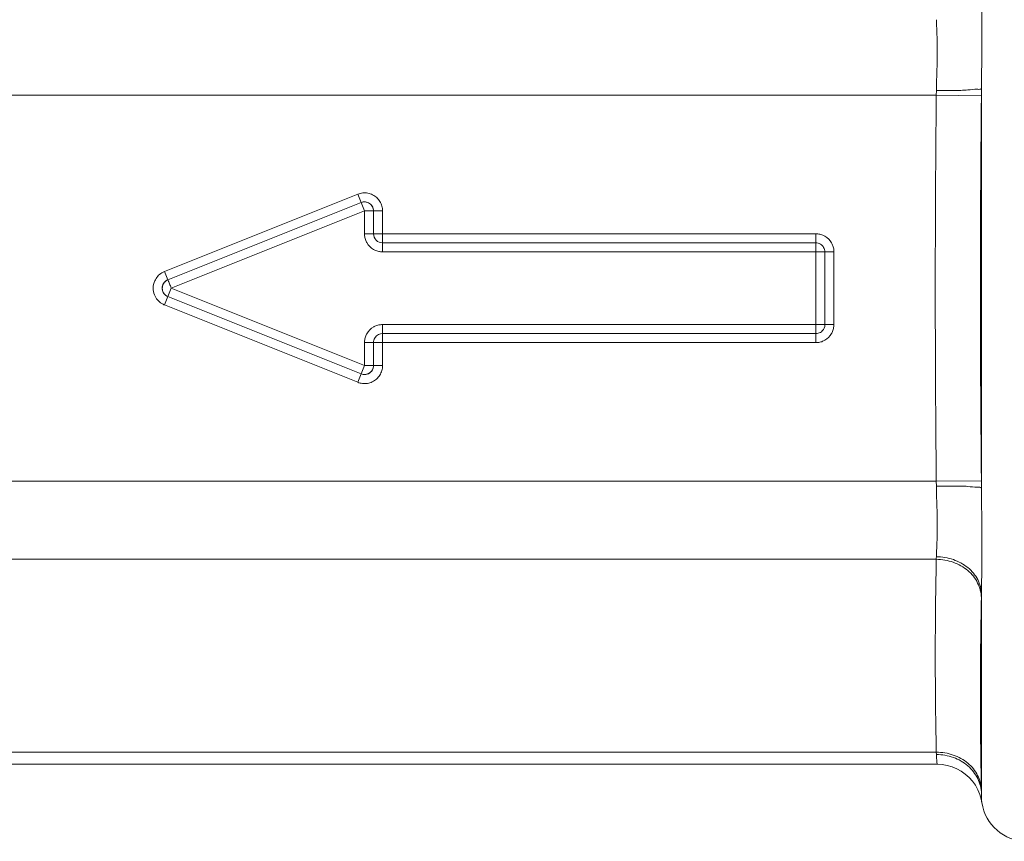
# Model space of a CAD drawing. Header units: millimetres. Extents: x -368 to 1732, y 3428 to 4913.
# Tile 63 of 80: x 1111.4 to 1113.58, y 4371.09 to 4372.91. Entities that reach past the tile are written whole.
import ezdxf

# ---------------------------------------------------------------- set-up
doc = ezdxf.new("R2010")
doc.units = ezdxf.units.MM
doc.linetypes.add('ACAD_ISO08W100', pattern=[36, 24, -3, 6, -3])
doc.layers.add('-- CO_p', color=51, linetype='Continuous', lineweight=9)

# ---------------------------------------------------------------- blocks, each defined once
blk = doc.blocks.new('-- CIEPŁOMIERZ ECHO II_20')
at = {"color": 50}
for points, knots in [([(5.14255, 0.67692), (5.1425, 0.66871), (5.14239, 0.6605), (5.14227, 0.65229), (5.14227, 0.65229), (5.14212, 0.64248), (5.14197, 0.63266), (5.14185, 0.62285), (5.14185, 0.62285), (5.1417, 0.61115), (5.14159, 0.59946), (5.14154, 0.58776), (5.14154, 0.58776), (5.14147, 0.57396), (5.14149, 0.56015), (5.14156, 0.54634), (5.14156, 0.54634), (5.14165, 0.53026), (5.14182, 0.51417), (5.14201, 0.49809), (5.14201, 0.49809), (5.14223, 0.47957), (5.14246, 0.46106), (5.14255, 0.44254)], [0, 0, 0, 0, 0.1666667, 0.1666667, 0.1666667, 0.1666667, 0.3333333, 0.3333333, 0.3333333, 0.3333333, 0.5, 0.5, 0.5, 0.5, 0.6666667, 0.6666667, 0.6666667, 0.6666667, 0.8333333, 0.8333333, 0.8333333, 0.8333333, 1, 1, 1, 1]), ([(5.24252, 0.59474), (5.2424, 0.58994), (5.24217, 0.58515), (5.24194, 0.58036), (5.24194, 0.58036), (5.24165, 0.57427), (5.24135, 0.56818), (5.24111, 0.56209), (5.24111, 0.56209), (5.24081, 0.55448), (5.24059, 0.54687), (5.24049, 0.53925), (5.24049, 0.53925), (5.24036, 0.52992), (5.24039, 0.52058), (5.24054, 0.51124), (5.24054, 0.51124), (5.24072, 0.50005), (5.24107, 0.48885), (5.24144, 0.47766), (5.24144, 0.47766), (5.24187, 0.46448), (5.24234, 0.45131), (5.24252, 0.43813)], [0, 0, 0, 0, 0.1666667, 0.1666667, 0.1666667, 0.1666667, 0.3333333, 0.3333333, 0.3333333, 0.3333333, 0.5, 0.5, 0.5, 0.5, 0.6666667, 0.6666667, 0.6666667, 0.6666667, 0.8333333, 0.8333333, 0.8333333, 0.8333333, 1, 1, 1, 1]), ([(5.14256, 0.44254), (5.14373, 0.43995), (5.14747, 0.4404), (5.15086, 0.44057), (5.15086, 0.44057), (5.15954, 0.44103), (5.16585, 0.43976), (5.17269, 0.43905), (5.17269, 0.43905), (5.18274, 0.438), (5.19393, 0.43817), (5.20482, 0.43819), (5.20482, 0.43819), (5.2176, 0.43821), (5.22996, 0.43801), (5.24252, 0.43813)], [0, 0, 0, 0, 0.25, 0.25, 0.25, 0.25, 0.5, 0.5, 0.5, 0.5, 0.75, 0.75, 0.75, 0.75, 1, 1, 1, 1]), ([(5.14271, 0.42624), (5.14328, 0.36913), (5.14375, 0.31202), (5.14411, 0.25491), (5.14411, 0.25491), (5.14446, 0.19819), (5.14471, 0.14147), (5.14483, 0.08475), (5.14483, 0.08475), (5.14495, 0.02822), (5.14495, -0.02832), (5.14483, -0.08486), (5.14483, -0.08486), (5.14471, -0.14156), (5.14446, -0.19827), (5.14411, -0.25498), (5.14411, -0.25498), (5.14375, -0.31207), (5.14328, -0.36916), (5.14271, -0.42625)], [0, 0, 0, 0, 0.2, 0.2, 0.2, 0.2, 0.4, 0.4, 0.4, 0.4, 0.6, 0.6, 0.6, 0.6, 0.8, 0.8, 0.8, 0.8, 1, 1, 1, 1]), ([(5.24268, 0.42724), (5.24325, 0.36993), (5.24372, 0.31262), (5.24407, 0.25532), (5.24407, 0.25532), (5.24443, 0.19852), (5.24467, 0.14173), (5.24479, 0.08494), (5.24479, 0.08494), (5.24491, 0.02833), (5.24491, -0.02828), (5.24479, -0.08489), (5.24479, -0.08489), (5.24467, -0.14168), (5.24443, -0.19848), (5.24408, -0.25527), (5.24408, -0.25527), (5.24372, -0.3126), (5.24325, -0.36992), (5.24268, -0.42724)], [0, 0, 0, 0, 0.2, 0.2, 0.2, 0.2, 0.4, 0.4, 0.4, 0.4, 0.6, 0.6, 0.6, 0.6, 0.8, 0.8, 0.8, 0.8, 1, 1, 1, 1]), ([(6.46947, 0.17126), (6.46947, 0.17484), (6.46996, 0.17843), (6.47091, 0.1819), (6.47091, 0.1819), (6.47189, 0.18545), (6.47337, 0.18887), (6.47528, 0.19202), (6.47528, 0.19202), (6.47721, 0.19521), (6.4796, 0.19812), (6.48233, 0.20065), (6.48233, 0.20065), (6.48506, 0.20317), (6.48814, 0.2053), (6.49146, 0.20697), (6.49146, 0.20697), (6.49479, 0.20865), (6.49837, 0.20986), (6.50204, 0.21056), (6.50204, 0.21056), (6.50576, 0.21126), (6.50958, 0.21143), (6.51336, 0.21106), (6.51336, 0.21106), (6.51711, 0.21069), (6.52082, 0.20978), (6.52431, 0.20839)], [0, 0, 0, 0, 0.1428571, 0.1428571, 0.1428571, 0.1428572, 0.2857143, 0.2857143, 0.2857143, 0.2857143, 0.4285714, 0.4285714, 0.4285714, 0.4285714, 0.5714286, 0.5714286, 0.5714286, 0.5714286, 0.7142857, 0.7142857, 0.7142857, 0.7142857, 0.8571429, 0.8571429, 0.8571429, 0.8571429, 1, 1, 1, 1]), ([(6.48948, 0.17124), (6.48948, 0.17445), (6.49031, 0.17771), (6.49183, 0.18058), (6.49183, 0.18058), (6.49336, 0.18346), (6.4956, 0.18594), (6.49829, 0.18776), (6.49829, 0.18776), (6.50097, 0.18958), (6.50411, 0.19074), (6.50735, 0.19109), (6.50735, 0.19109), (6.51058, 0.19144), (6.51392, 0.19099), (6.5169, 0.1898)], [0, 0, 0, 0, 0.25, 0.25, 0.25, 0.25, 0.5, 0.5, 0.5, 0.5, 0.75, 0.75, 0.75, 0.75, 1, 1, 1, 1]), ([(6.48948, 0.17124), (6.48948, 0.17304), (6.48971, 0.17485), (6.49018, 0.17659), (6.49018, 0.17659), (6.49067, 0.17837), (6.49141, 0.18008), (6.49236, 0.18166), (6.49236, 0.18166), (6.49333, 0.18325), (6.49452, 0.18471), (6.49589, 0.18597), (6.49589, 0.18597), (6.49725, 0.18723), (6.49879, 0.1883), (6.50045, 0.18913), (6.50045, 0.18913), (6.50212, 0.18997), (6.50391, 0.19058), (6.50574, 0.19092), (6.50574, 0.19092), (6.50761, 0.19127), (6.50952, 0.19136), (6.5114, 0.19117), (6.5114, 0.19117), (6.51329, 0.19097), (6.51515, 0.19051), (6.5169, 0.1898)], [0, 0, 0, 0, 0.1428571, 0.1428571, 0.1428571, 0.1428572, 0.2857143, 0.2857143, 0.2857143, 0.2857143, 0.4285714, 0.4285714, 0.4285714, 0.4285714, 0.5714286, 0.5714286, 0.5714286, 0.5714286, 0.7142857, 0.7142857, 0.7142857, 0.7142857, 0.8571429, 0.8571429, 0.8571429, 0.8571429, 1, 1, 1, 1]), ([(5.4895, 0.11519), (5.49037, 0.11569), (5.49127, 0.11617), (5.49218, 0.1166), (5.49218, 0.1166), (5.49489, 0.1179), (5.49775, 0.11889), (5.50068, 0.11955), (5.50068, 0.11955), (5.50356, 0.1202), (5.50652, 0.12053), (5.50946, 0.12053)], [0, 0, 0, 0, 0.3333333, 0.3333333, 0.3333333, 0.3333333, 0.6666667, 0.6666667, 0.6666667, 0.6666667, 1, 1, 1, 1]), ([(6.50949, 0.1205), (6.50949, 0.11766), (6.50918, 0.11481), (6.50858, 0.11202), (6.50858, 0.11202), (6.50795, 0.10913), (6.507, 0.1063), (6.50575, 0.10362), (6.50575, 0.10362), (6.50533, 0.10271), (6.50487, 0.10181), (6.50437, 0.10093)], [0, 0, 0, 0, 0.3333333, 0.3333333, 0.3333333, 0.3333333, 0.6666667, 0.6666667, 0.6666667, 0.6666667, 1, 1, 1, 1]), ([(5.46947, 0.08054), (5.46947, 0.08347), (5.4698, 0.0864), (5.47044, 0.08927), (5.47044, 0.08927), (5.47108, 0.09214), (5.47204, 0.09495), (5.4733, 0.09761), (5.4733, 0.09761), (5.47372, 0.0985), (5.47418, 0.09938), (5.47467, 0.10025)], [0, 0, 0, 0, 0.3333333, 0.3333333, 0.3333333, 0.3333333, 0.6666667, 0.6666667, 0.6666667, 0.6666667, 1, 1, 1, 1]), ([(5.4895, 0.08022), (5.48947, 0.08377), (5.4904, 0.08742), (5.49218, 0.09053), (5.49218, 0.09053), (5.49304, 0.09205), (5.49411, 0.09344), (5.49534, 0.09466)], [0, 0, 0, 0, 0.5, 0.5, 0.5, 0.5, 1, 1, 1, 1]), ([(5.49534, 0.09466), (5.49656, 0.09589), (5.49795, 0.09696), (5.49947, 0.09782), (5.49947, 0.09782), (5.50258, 0.0996), (5.50623, 0.10053), (5.50978, 0.1005)], [0, 0, 0, 0, 0.5, 0.5, 0.5, 0.5, 1, 1, 1, 1]), ([(6.48925, 0.08573), (6.48837, 0.08523), (6.48746, 0.08476), (6.48654, 0.08432), (6.48654, 0.08432), (6.48384, 0.08305), (6.48098, 0.08208), (6.47806, 0.08144), (6.47806, 0.08144), (6.47525, 0.08082), (6.47237, 0.08051), (6.4695, 0.08051)], [0, 0, 0, 0, 0.3333333, 0.3333333, 0.3333333, 0.3333333, 0.6666667, 0.6666667, 0.6666667, 0.6666667, 1, 1, 1, 1]), ([(6.93754, 0), (6.93815, 0.00182), (6.93879, 0.00366), (6.93953, 0.00542), (6.93953, 0.00542), (6.94019, 0.00697), (6.94092, 0.00847), (6.94163, 0.01007), (6.94163, 0.01007), (6.94221, 0.01139), (6.94278, 0.01277), (6.94327, 0.01393), (6.94327, 0.01393), (6.94361, 0.01476), (6.94392, 0.01547), (6.94413, 0.01678), (6.94413, 0.01678), (6.94427, 0.01765), (6.94437, 0.01879), (6.94499, 0.01856)], [0, 0, 0, 0, 0.2, 0.2, 0.2, 0.2, 0.4, 0.4, 0.4, 0.4, 0.6, 0.6, 0.6, 0.6, 0.8, 0.8, 0.8, 0.8, 1, 1, 1, 1]), ([(6.94501, 0.01856), (6.94792, 0.01739), (6.95058, 0.01547), (6.95265, 0.01306), (6.95265, 0.01306), (6.95474, 0.01063), (6.95622, 0.00771), (6.95696, 0.00461), (6.95696, 0.00461), (6.95769, 0.00151), (6.95767, -0.00176), (6.9569, -0.00486), (6.9569, -0.00486), (6.95612, -0.00795), (6.95459, -0.01087), (6.9525, -0.01324), (6.9525, -0.01324), (6.95218, -0.01361), (6.95184, -0.01397), (6.95148, -0.01431)], [0, 0, 0, 0, 0.2, 0.2, 0.2, 0.2, 0.4, 0.4, 0.4, 0.4, 0.6, 0.6, 0.6, 0.6, 0.8, 0.8, 0.8, 0.8, 1, 1, 1, 1]), ([(6.94501, 0.01856), (6.94656, 0.01794), (6.94805, 0.01714), (6.9494, 0.01616), (6.9494, 0.01616), (6.95081, 0.01515), (6.95208, 0.01396), (6.95318, 0.01262), (6.95318, 0.01262), (6.9543, 0.01124), (6.95525, 0.00971), (6.95597, 0.00809), (6.95597, 0.00809), (6.9567, 0.00646), (6.9572, 0.00473), (6.95747, 0.00297), (6.95747, 0.00297), (6.95773, 0.00122), (6.95776, -0.00056), (6.95756, -0.00231), (6.95756, -0.00231), (6.95735, -0.00408), (6.95691, -0.00581), (6.95624, -0.00745), (6.95624, -0.00745), (6.95556, -0.00913), (6.95465, -0.01072), (6.95355, -0.01215), (6.95355, -0.01215), (6.95244, -0.01359), (6.95114, -0.01488), (6.94968, -0.01597), (6.94968, -0.01597), (6.94825, -0.01704), (6.94666, -0.01791), (6.94501, -0.01857)], [0, 0, 0, 0, 0.1111111, 0.1111111, 0.1111111, 0.1111111, 0.2222222, 0.2222222, 0.2222222, 0.2222222, 0.3333333, 0.3333333, 0.3333333, 0.3333333, 0.4444444, 0.4444444, 0.4444444, 0.4444445, 0.5555556, 0.5555556, 0.5555556, 0.5555556, 0.6666667, 0.6666667, 0.6666667, 0.6666667, 0.7777778, 0.7777778, 0.7777778, 0.7777778, 0.8888889, 0.8888889, 0.8888889, 0.8888889, 1, 1, 1, 1]), ([(5.47481, -0.10051), (5.47431, -0.09963), (5.47384, -0.09874), (5.4734, -0.09782), (5.4734, -0.09782), (5.4721, -0.09512), (5.47111, -0.09226), (5.47045, -0.08933), (5.47045, -0.08933), (5.4698, -0.08645), (5.46947, -0.08349), (5.46947, -0.08055)], [0, 0, 0, 0, 0.3333333, 0.3333333, 0.3333333, 0.3333333, 0.6666667, 0.6666667, 0.6666667, 0.6666667, 1, 1, 1, 1]), ([(6.4695, -0.08052), (6.47234, -0.08052), (6.4752, -0.08083), (6.47798, -0.08143), (6.47798, -0.08143), (6.48088, -0.08206), (6.4837, -0.08301), (6.48638, -0.08426), (6.48638, -0.08426), (6.4873, -0.08468), (6.48819, -0.08514), (6.48908, -0.08564)], [0, 0, 0, 0, 0.3333333, 0.3333333, 0.3333333, 0.3333333, 0.6666667, 0.6666667, 0.6666667, 0.6666667, 1, 1, 1, 1]), ([(5.50953, -0.10051), (5.50606, -0.10052), (5.5025, -0.09957), (5.49946, -0.09783), (5.49946, -0.09783), (5.49793, -0.09695), (5.49654, -0.09587), (5.49531, -0.09463)], [0, 0, 0, 0, 0.5, 0.5, 0.5, 0.5, 1, 1, 1, 1]), ([(6.48574, -0.10892), (6.48609, -0.1094), (6.48642, -0.10991), (6.48672, -0.11043), (6.48672, -0.11043), (6.48848, -0.11345), (6.48947, -0.11704), (6.48947, -0.12053)], [0, 0, 0, 0, 0.5, 0.5, 0.5, 0.5, 1, 1, 1, 1]), ([(6.50427, -0.10076), (6.50477, -0.10164), (6.50524, -0.10255), (6.50568, -0.10347), (6.50568, -0.10347), (6.50695, -0.10617), (6.50792, -0.10902), (6.50856, -0.11195), (6.50856, -0.11195), (6.50918, -0.11476), (6.50949, -0.11764), (6.50949, -0.12051)], [0, 0, 0, 0, 0.3333333, 0.3333333, 0.3333333, 0.3333333, 0.6666667, 0.6666667, 0.6666667, 0.6666667, 1, 1, 1, 1]), ([(5.50946, -0.12053), (5.50653, -0.12053), (5.5036, -0.12021), (5.50074, -0.11957), (5.50074, -0.11957), (5.49786, -0.11893), (5.49506, -0.11797), (5.4924, -0.11671), (5.4924, -0.11671), (5.4915, -0.11629), (5.49062, -0.11583), (5.48975, -0.11534)], [0, 0, 0, 0, 0.3333333, 0.3333333, 0.3333333, 0.3333333, 0.6666667, 0.6666667, 0.6666667, 0.6666667, 1, 1, 1, 1]), ([(6.52431, -0.20839), (6.52099, -0.20972), (6.51747, -0.21061), (6.5139, -0.21101), (6.5139, -0.21101), (6.51023, -0.21142), (6.50651, -0.21132), (6.50288, -0.21071), (6.50288, -0.21071), (6.4992, -0.2101), (6.49561, -0.20897), (6.49225, -0.20737), (6.49225, -0.20737), (6.4889, -0.20577), (6.48577, -0.2037), (6.48299, -0.20125), (6.48299, -0.20125), (6.48019, -0.19877), (6.47774, -0.1959), (6.47573, -0.19275), (6.47573, -0.19275), (6.4737, -0.18956), (6.47212, -0.18607), (6.47106, -0.18243), (6.47106, -0.18243), (6.47001, -0.1788), (6.46947, -0.17503), (6.46947, -0.17127)], [0, 0, 0, 0, 0.1428571, 0.1428571, 0.1428571, 0.1428572, 0.2857143, 0.2857143, 0.2857143, 0.2857143, 0.4285714, 0.4285714, 0.4285714, 0.4285714, 0.5714286, 0.5714286, 0.5714286, 0.5714286, 0.7142857, 0.7142857, 0.7142857, 0.7142857, 0.8571429, 0.8571429, 0.8571429, 0.8571429, 1, 1, 1, 1]), ([(6.5169, -0.18981), (6.51392, -0.191), (6.51058, -0.19145), (6.50735, -0.19109), (6.50735, -0.19109), (6.50411, -0.19074), (6.50097, -0.18959), (6.49829, -0.18777), (6.49829, -0.18777), (6.4956, -0.18595), (6.49336, -0.18347), (6.49183, -0.18059), (6.49183, -0.18059), (6.49031, -0.17772), (6.48948, -0.17446), (6.48948, -0.17125)], [0, 0, 0, 0, 0.25, 0.25, 0.25, 0.25, 0.5, 0.5, 0.5, 0.5, 0.75, 0.75, 0.75, 0.75, 1, 1, 1, 1]), ([(6.5169, -0.18981), (6.51523, -0.19048), (6.51347, -0.19094), (6.51167, -0.19114), (6.51167, -0.19114), (6.50984, -0.19136), (6.50798, -0.19131), (6.50616, -0.191), (6.50616, -0.191), (6.50432, -0.1907), (6.50252, -0.19013), (6.50084, -0.18933), (6.50084, -0.18933), (6.49917, -0.18853), (6.4976, -0.1875), (6.49621, -0.18627), (6.49621, -0.18627), (6.49481, -0.18503), (6.49359, -0.1836), (6.49259, -0.18202), (6.49259, -0.18202), (6.49157, -0.18042), (6.49078, -0.17868), (6.49026, -0.17685), (6.49026, -0.17685), (6.48973, -0.17503), (6.48948, -0.17313), (6.48948, -0.17125)], [0, 0, 0, 0, 0.1428571, 0.1428571, 0.1428571, 0.1428572, 0.2857143, 0.2857143, 0.2857143, 0.2857143, 0.4285714, 0.4285714, 0.4285714, 0.4285714, 0.5714286, 0.5714286, 0.5714286, 0.5714286, 0.7142857, 0.7142857, 0.7142857, 0.7142857, 0.8571429, 0.8571429, 0.8571429, 0.8571429, 1, 1, 1, 1]), ([(5.14255, -0.44255), (5.14245, -0.46289), (5.14218, -0.48323), (5.14195, -0.50357), (5.14195, -0.50357), (5.14174, -0.52187), (5.14156, -0.54018), (5.14151, -0.55848), (5.14151, -0.55848), (5.14147, -0.57415), (5.14152, -0.58983), (5.14166, -0.6055), (5.14166, -0.6055), (5.14178, -0.6186), (5.14196, -0.6317), (5.14216, -0.6448), (5.14216, -0.6448), (5.14231, -0.65551), (5.14248, -0.66622), (5.14255, -0.67693)], [0, 0, 0, 0, 0.2, 0.2, 0.2, 0.2, 0.4, 0.4, 0.4, 0.4, 0.6, 0.6, 0.6, 0.6, 0.8, 0.8, 0.8, 0.8, 1, 1, 1, 1]), ([(5.14256, -0.44255), (5.14373, -0.43996), (5.14747, -0.4404), (5.15086, -0.44058), (5.15086, -0.44058), (5.15954, -0.44104), (5.16585, -0.43977), (5.17269, -0.43906), (5.17269, -0.43906), (5.18274, -0.43801), (5.19393, -0.43818), (5.20482, -0.4382), (5.20482, -0.4382), (5.2176, -0.43822), (5.22995, -0.43802), (5.24252, -0.43813)], [0, 0, 0, 0, 0.25, 0.25, 0.25, 0.25, 0.5, 0.5, 0.5, 0.5, 0.75, 0.75, 0.75, 0.75, 1, 1, 1, 1]), ([(5.24252, -0.43813), (5.24232, -0.45259), (5.24178, -0.46705), (5.24131, -0.4815), (5.24131, -0.4815), (5.2409, -0.49418), (5.24055, -0.50687), (5.24044, -0.51955), (5.24044, -0.51955), (5.24036, -0.53001), (5.24044, -0.54048), (5.24073, -0.55093), (5.24073, -0.55093), (5.24096, -0.55923), (5.24132, -0.56752), (5.24172, -0.57581), (5.24172, -0.57581), (5.24203, -0.58212), (5.24237, -0.58843), (5.24252, -0.59475)], [0, 0, 0, 0, 0.2, 0.2, 0.2, 0.2, 0.4, 0.4, 0.4, 0.4, 0.6, 0.6, 0.6, 0.6, 0.8, 0.8, 0.8, 0.8, 1, 1, 1, 1]), ([(5.14255, -0.67693), (5.14287, -0.66609), (5.14584, -0.6552), (5.15086, -0.64547), (5.15086, -0.64547), (5.15617, -0.63519), (5.16378, -0.62622), (5.17269, -0.61889), (5.17269, -0.61889), (5.1822, -0.61107), (5.19318, -0.60513), (5.20482, -0.60111), (5.20482, -0.60111), (5.21694, -0.59692), (5.22978, -0.59481), (5.24252, -0.59475)], [0, 0, 0, 0, 0.25, 0.25, 0.25, 0.25, 0.5, 0.5, 0.5, 0.5, 0.75, 0.75, 0.75, 0.75, 1, 1, 1, 1]), ([(5.14271, -0.68545), (5.14302, -0.67426), (5.14596, -0.66302), (5.151, -0.65292), (5.151, -0.65292), (5.15628, -0.64236), (5.16387, -0.63305), (5.17283, -0.62542), (5.17283, -0.62542), (5.18228, -0.61738), (5.19327, -0.61121), (5.20497, -0.60703), (5.20497, -0.60703), (5.21706, -0.60271), (5.22992, -0.60051), (5.24268, -0.60045)], [0, 0, 0, 0, 0.25, 0.25, 0.25, 0.25, 0.5, 0.5, 0.5, 0.5, 0.75, 0.75, 0.75, 0.75, 1, 1, 1, 1]), ([(5.24268, -0.60045), (5.24324, -0.62908), (5.24372, -0.65771), (5.24407, -0.68635), (5.24407, -0.68635), (5.24443, -0.71474), (5.24467, -0.74313), (5.24479, -0.77152), (5.24479, -0.77152), (5.24491, -0.79988), (5.24491, -0.82824), (5.24479, -0.8566), (5.24479, -0.8566), (5.24467, -0.88501), (5.24443, -0.91343), (5.24407, -0.94184), (5.24407, -0.94184), (5.24372, -0.97046), (5.24324, -0.99907), (5.24268, -1.02769)], [0, 0, 0, 0, 0.2, 0.2, 0.2, 0.2, 0.4, 0.4, 0.4, 0.4, 0.6, 0.6, 0.6, 0.6, 0.8, 0.8, 0.8, 0.8, 1, 1, 1, 1]), ([(5.14271, -0.68545), (5.14328, -0.71395), (5.14375, -0.74245), (5.14411, -0.77095), (5.14411, -0.77095), (5.14446, -0.79928), (5.14471, -0.82762), (5.14483, -0.85595), (5.14483, -0.85595), (5.14495, -0.88428), (5.14495, -0.9126), (5.14483, -0.94093), (5.14483, -0.94093), (5.1447, -0.96932), (5.14446, -0.9977), (5.14411, -1.02609), (5.14411, -1.02609), (5.14375, -1.05463), (5.14328, -1.08316), (5.14271, -1.1117)], [0, 0, 0, 0, 0.2, 0.2, 0.2, 0.2, 0.4, 0.4, 0.4, 0.4, 0.6, 0.6, 0.6, 0.6, 0.8, 0.8, 0.8, 0.8, 1, 1, 1, 1]), ([(5.14256, -1.11947), (5.14287, -1.108), (5.14578, -1.09646), (5.15086, -1.08605), (5.15086, -1.08605), (5.15611, -1.0753), (5.16367, -1.06576), (5.17269, -1.05795), (5.17269, -1.05795), (5.1821, -1.04979), (5.19309, -1.04351), (5.20482, -1.0393), (5.20482, -1.0393), (5.2169, -1.03497), (5.22977, -1.03282), (5.24252, -1.03287)], [0, 0, 0, 0, 0.25, 0.25, 0.25, 0.25, 0.5, 0.5, 0.5, 0.5, 0.75, 0.75, 0.75, 0.75, 1, 1, 1, 1]), ([(5.14271, -1.1117), (5.14303, -1.10053), (5.14595, -1.08931), (5.151, -1.07924), (5.151, -1.07924), (5.15628, -1.06874), (5.16387, -1.0595), (5.17283, -1.05197), (5.17283, -1.05197), (5.18229, -1.04401), (5.19328, -1.03795), (5.20497, -1.03389), (5.20497, -1.03389), (5.21708, -1.02968), (5.22994, -1.02762), (5.24268, -1.02768)], [0, 0, 0, 0, 0.25, 0.25, 0.25, 0.25, 0.5, 0.5, 0.5, 0.5, 0.75, 0.75, 0.75, 0.75, 1, 1, 1, 1]), ([(5.24252, -1.03287), (5.2424, -1.03682), (5.24195, -1.04056), (5.24173, -1.04469), (5.24173, -1.04469), (5.24158, -1.04742), (5.24153, -1.05032), (5.24073, -1.05244), (5.24073, -1.05244), (5.24055, -1.05293), (5.24032, -1.05339), (5.24045, -1.05424), (5.24045, -1.05424), (5.24046, -1.05434), (5.24048, -1.05443), (5.24041, -1.05444)], [0, 0, 0, 0, 0.25, 0.25, 0.25, 0.25, 0.5, 0.5, 0.5, 0.5, 0.75, 0.75, 0.75, 0.75, 1, 1, 1, 1]), ([(5.15052, -1.11067), (5.15052, -1.11067), (5.15597, -1.10091), (5.15597, -1.10091), (5.15597, -1.10091), (5.15597, -1.10091), (5.16247, -1.09182), (5.16247, -1.09182), (5.16247, -1.09182), (5.16247, -1.09182), (5.16995, -1.08352), (5.16995, -1.08352), (5.16995, -1.08352), (5.16995, -1.08352), (5.17831, -1.0761), (5.17831, -1.0761), (5.17831, -1.0761), (5.17831, -1.0761), (5.18745, -1.06966), (5.18745, -1.06966), (5.18745, -1.06966), (5.18745, -1.06966), (5.19724, -1.06428), (5.19724, -1.06428), (5.19724, -1.06428), (5.19724, -1.06428), (5.20758, -1.06002), (5.20758, -1.06002), (5.20758, -1.06002), (5.20758, -1.06002), (5.21832, -1.05695), (5.21832, -1.05695), (5.21832, -1.05695), (5.21832, -1.05695), (5.22935, -1.0551), (5.22935, -1.0551), (5.22935, -1.0551), (5.22935, -1.0551), (5.24041, -1.05448), (5.24041, -1.05448)], [0, 0, 0, 0, 0.1, 0.1, 0.1, 0.1, 0.2, 0.2, 0.2, 0.2, 0.3, 0.3, 0.3, 0.3, 0.4, 0.4, 0.4, 0.4, 0.5, 0.5, 0.5, 0.5, 0.6, 0.6, 0.6, 0.6, 0.7, 0.7, 0.7, 0.7, 0.8, 0.8, 0.8, 0.8, 0.9, 0.9, 0.9, 0.9, 1, 1, 1, 1]), ([(5.1415, -1.13974), (5.1415, -1.13974), (5.14304, -1.13169), (5.14304, -1.13169), (5.14304, -1.13169), (5.14304, -1.13169), (5.14619, -1.12097), (5.14619, -1.12097), (5.14619, -1.12097), (5.14619, -1.12097), (5.15052, -1.11067), (5.15052, -1.11067)], [0, 0, 0, 0, 0.3333333, 0.3333333, 0.3333333, 0.3333333, 0.6666667, 0.6666667, 0.6666667, 0.6666667, 1, 1, 1, 1]), ([(5.14255, -1.11947), (5.1425, -1.12317), (5.14217, -1.12663), (5.14216, -1.13055), (5.14216, -1.13055), (5.14215, -1.13313), (5.14227, -1.13591), (5.14166, -1.13782), (5.14166, -1.13782), (5.14152, -1.13827), (5.14133, -1.13867), (5.14152, -1.13952), (5.14152, -1.13952), (5.14154, -1.13961), (5.14156, -1.13971), (5.1415, -1.1397)], [0, 0, 0, 0, 0.25, 0.25, 0.25, 0.25, 0.5, 0.5, 0.5, 0.5, 0.75, 0.75, 0.75, 0.75, 1, 1, 1, 1])]:
    blk.add_open_spline(points, degree=3, knots=knots, dxfattribs=at)
for points in [[(5.14255, 0.44254), (5.14255, 0.44254), (5.14271, 0.42624), (5.14271, 0.42624)], [(5.14255, 0.44254), (5.14255, 0.44254), (5.14255, -0.44255), (5.14255, -0.44255)], [(5.24252, 0.43813), (5.24252, 0.43813), (5.24268, 0.42724), (5.24268, 0.42724)], [(5.14271, 0.42624), (5.14271, 0.42624), (5.24268, 0.42724), (5.24268, 0.42724)], [(7.73733, 0.42724), (7.73733, 0.42724), (5.24268, 0.42724), (5.24268, 0.42724)], [(6.52431, 0.20839), (6.52431, 0.20839), (6.51689, 0.18982), (6.51689, 0.18982)], [(6.52431, 0.20839), (6.52431, 0.20839), (6.95247, 0.03712), (6.95247, 0.03712)], [(6.50949, 0.17122), (6.50949, 0.17122), (6.51692, 0.18979), (6.51692, 0.18979)], [(6.51689, 0.18982), (6.51689, 0.18982), (6.94504, 0.01856), (6.94504, 0.01856)], [(6.51692, 0.18979), (6.51692, 0.18979), (6.51691, 0.18978), (6.51691, 0.18978)], [(6.46947, 0.17126), (6.46947, 0.17126), (6.48947, 0.17126), (6.48947, 0.17126)], [(6.46947, 0.12053), (6.46947, 0.12053), (6.46947, 0.17126), (6.46947, 0.17126)], [(6.48947, 0.12053), (6.48947, 0.12053), (6.48947, 0.17126), (6.48947, 0.17126)], [(6.50949, 0.17122), (6.50949, 0.17122), (6.48949, 0.17122), (6.48949, 0.17122)], [(6.50949, 0.17122), (6.50949, 0.17122), (6.93754, 0), (6.93754, 0)], [(6.50949, 0.1205), (6.50949, 0.1205), (6.50949, 0.17122), (6.50949, 0.17122)], [(5.4895, 0.11519), (5.48331, 0.11162), (5.47818, 0.10646), (5.47467, 0.10025)], [(5.50946, 0.12053), (5.50946, 0.12053), (6.46947, 0.12053), (6.46947, 0.12053)], [(5.50946, 0.12053), (5.50946, 0.12053), (5.50946, 0.10053), (5.50946, 0.10053)], [(6.46947, 0.12053), (6.46947, 0.12053), (6.46947, 0.10053), (6.46947, 0.10053)], [(6.46947, 0.12053), (6.46947, 0.12053), (6.48947, 0.12053), (6.48947, 0.12053)], [(6.48343, 0.10622), (6.48729, 0.10998), (6.48946, 0.11514), (6.48947, 0.12053)], [(6.50949, 0.1205), (6.50949, 0.1205), (6.48949, 0.1205), (6.48949, 0.1205)], [(5.50946, 0.10053), (5.50946, 0.10053), (6.46947, 0.10053), (6.46947, 0.10053)], [(5.50949, 0.08051), (5.50949, 0.08051), (5.50949, 0.10051), (5.50949, 0.10051)], [(6.46947, 0.10053), (6.47469, 0.10054), (6.4797, 0.10258), (6.48343, 0.10622)], [(6.4695, 0.08051), (6.4695, 0.08051), (6.4695, 0.10051), (6.4695, 0.10051)], [(6.48925, 0.08573), (6.49558, 0.08932), (6.50081, 0.09458), (6.50437, 0.10093)], [(5.46947, -0.08055), (5.46947, -0.08055), (5.46947, 0.08054), (5.46947, 0.08054)], [(5.46947, 0.08054), (5.46947, 0.08054), (5.48947, 0.08054), (5.48947, 0.08054)], [(5.48947, -0.08055), (5.48947, -0.08055), (5.48947, 0.08054), (5.48947, 0.08054)], [(5.50949, 0.08051), (5.50949, 0.08051), (5.48949, 0.08051), (5.48949, 0.08051)], [(5.50949, 0.08051), (5.50949, 0.08051), (6.4695, 0.08051), (6.4695, 0.08051)], [(5.50949, -0.08052), (5.50949, -0.08052), (5.50949, 0.08051), (5.50949, 0.08051)], [(6.95247, 0.03712), (6.95247, 0.03712), (6.94504, 0.01856), (6.94504, 0.01856)], [(6.95837, 0.03418), (6.95649, 0.03532), (6.95452, 0.0363), (6.95247, 0.03712)], [(6.97421, 0.0162), (6.97089, 0.02367), (6.96536, 0.02994), (6.95837, 0.03418)], [(6.93754, 0), (6.93754, 0), (6.50949, -0.17123), (6.50949, -0.17123)], [(6.93754, 0), (6.93754, 0), (6.94497, -0.01857), (6.94497, -0.01857)], [(6.97476, -0.01491), (6.97879, -0.00489), (6.97859, 0.00633), (6.97421, 0.0162)], [(6.94504, -0.01857), (6.94504, -0.01857), (6.51689, -0.18983), (6.51689, -0.18983)], [(6.95148, -0.01431), (6.94964, -0.01612), (6.9474, -0.0176), (6.94501, -0.01857)], [(6.95247, -0.03713), (6.95247, -0.03713), (6.94504, -0.01857), (6.94504, -0.01857)], [(6.95878, -0.03393), (6.96599, -0.02945), (6.97158, -0.02278), (6.97476, -0.01491)], [(6.95247, -0.03713), (6.95247, -0.03713), (6.52431, -0.20839), (6.52431, -0.20839)], [(6.95247, -0.03713), (6.95466, -0.03625), (6.95677, -0.03518), (6.95878, -0.03393)], [(5.46947, -0.08055), (5.46947, -0.08055), (5.48947, -0.08055), (5.48947, -0.08055)], [(5.48949, -0.08052), (5.48949, -0.08581), (5.49158, -0.09088), (5.49531, -0.09463)], [(5.50949, -0.08052), (5.50949, -0.08052), (5.48949, -0.08052), (5.48949, -0.08052)], [(5.50949, -0.08052), (5.50949, -0.08052), (5.50949, -0.10052), (5.50949, -0.10052)], [(6.4695, -0.08052), (6.4695, -0.08052), (5.50949, -0.08052), (5.50949, -0.08052)], [(6.4695, -0.08052), (6.4695, -0.08052), (6.4695, -0.10052), (6.4695, -0.10052)], [(6.50427, -0.10076), (6.50068, -0.09443), (6.49542, -0.0892), (6.48908, -0.08564)], [(5.47481, -0.10051), (5.47838, -0.1067), (5.48354, -0.11182), (5.48975, -0.11534)], [(6.46947, -0.10054), (6.46947, -0.10054), (5.50946, -0.10054), (5.50946, -0.10054)], [(5.50946, -0.12053), (5.50946, -0.12053), (5.50946, -0.10054), (5.50946, -0.10054)], [(6.48574, -0.10892), (6.48198, -0.10366), (6.47593, -0.10055), (6.46947, -0.10054)], [(6.46947, -0.12053), (6.46947, -0.12053), (6.46947, -0.10054), (6.46947, -0.10054)], [(6.46947, -0.12053), (6.46947, -0.12053), (5.50946, -0.12053), (5.50946, -0.12053)], [(6.46947, -0.17127), (6.46947, -0.17127), (6.46947, -0.12053), (6.46947, -0.12053)], [(6.46947, -0.12053), (6.46947, -0.12053), (6.48947, -0.12053), (6.48947, -0.12053)], [(6.48947, -0.17127), (6.48947, -0.17127), (6.48947, -0.12053), (6.48947, -0.12053)], [(6.50949, -0.12051), (6.50949, -0.12051), (6.48949, -0.12051), (6.48949, -0.12051)], [(6.50949, -0.17123), (6.50949, -0.17123), (6.50949, -0.12051), (6.50949, -0.12051)], [(6.46947, -0.17127), (6.46947, -0.17127), (6.48947, -0.17127), (6.48947, -0.17127)], [(6.50949, -0.17123), (6.50949, -0.17123), (6.48949, -0.17123), (6.48949, -0.17123)], [(6.50949, -0.17123), (6.50949, -0.17123), (6.51692, -0.1898), (6.51692, -0.1898)], [(6.52431, -0.20839), (6.52431, -0.20839), (6.51689, -0.18983), (6.51689, -0.18983)], [(6.51692, -0.1898), (6.51692, -0.1898), (6.51691, -0.18979), (6.51691, -0.18979)], [(5.14271, -0.42625), (5.14271, -0.42625), (5.14255, -0.44255), (5.14255, -0.44255)], [(5.14271, -0.42625), (5.14271, -0.42625), (5.24268, -0.42724), (5.24268, -0.42724)], [(5.24268, -0.42724), (5.24268, -0.42724), (5.24252, -0.43813), (5.24252, -0.43813)], [(7.73733, -0.42724), (7.73733, -0.42724), (5.24268, -0.42724), (5.24268, -0.42724)], [(5.24252, -0.59475), (5.24257, -0.59665), (5.24262, -0.59855), (5.24268, -0.60045)], [(7.73733, -0.60045), (7.73733, -0.60045), (5.24268, -0.60045), (5.24268, -0.60045)], [(5.14255, -0.67693), (5.1426, -0.67977), (5.14265, -0.68261), (5.14271, -0.68545)], [(5.14255, -0.67693), (5.14255, -0.67693), (5.14255, -1.11947), (5.14255, -1.11947)], [(5.24268, -1.02769), (5.24268, -1.02769), (5.24252, -1.03287), (5.24252, -1.03287)], [(7.73733, -1.02769), (7.73733, -1.02769), (5.24268, -1.02769), (5.24268, -1.02769)], [(7.73953, -1.05448), (7.73953, -1.05448), (5.24052, -1.05448), (5.24052, -1.05448)], [(5.14271, -1.1117), (5.14271, -1.1117), (5.14255, -1.11947), (5.14255, -1.11947)], [(5.04259, -1.225), (5.09227, -1.225), (5.13442, -1.18853), (5.14155, -1.13936)]]:
    blk.add_open_spline(points, degree=3, dxfattribs=at)
blk = doc.blocks.new('*U324')
at = {"linetype": 'Continuous', "lineweight": 0}
blk.add_blockref('-- CIEPŁOMIERZ ECHO II_20', (3.3004, 0), dxfattribs=at)

msp = doc.modelspace()

# ---------------------------------------------------------------- block references
at = {"layer": '-- CO_p', "linetype": 'ACAD_ISO08W100', "ltscale": 20, "xscale": -1}
msp.add_blockref('*U324', (1121.9726, 4372.3175), dxfattribs=at)

doc.saveas('drawing.dxf')
